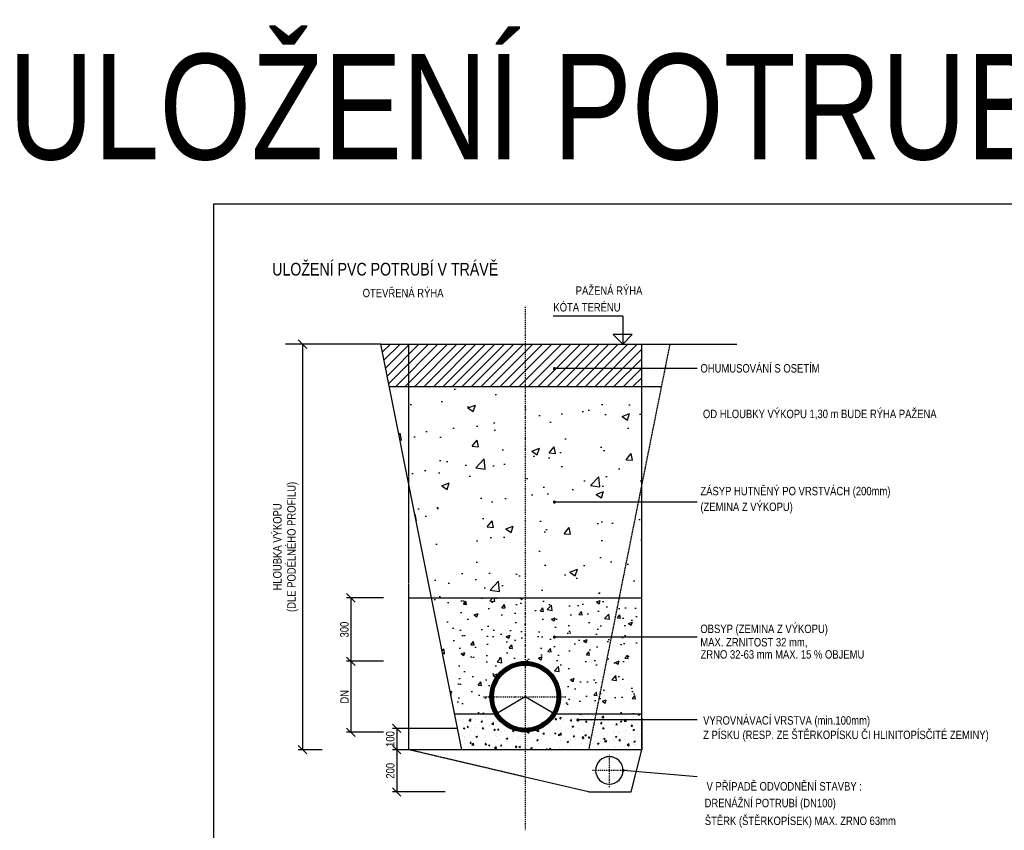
# Model space of a CAD drawing. Header units: millimetres. Extents: x 1 to 417021, y 3 to 99846.
# Tile 40 of 53: x 355942 to 360600, y 77036 to 80873. Entities that reach past the tile are written whole.
import ezdxf

# ---------------------------------------------------------------- set-up
doc = ezdxf.new("R2010")
doc.units = ezdxf.units.MM
for name, pattern in [('atContinuous2', [0]), ('OSA', [10, 5, -2.5, 0, -2.5]), ('ČÁRKOVANÁ2', [9.525, 6.35, -3.175])]:
    doc.linetypes.add(name, pattern=pattern)
doc.layers.get('Defpoints').update_dxf_attribs({"color": 6, "lineweight": 5})
doc.styles.add('arial', font='arial.ttf')
doc.styles.add('TPkoty', font='arial.ttf', dxfattribs={"width": 0.8, "height": 2})
doc.styles.add('TPpoznámky', font='arial.ttf', dxfattribs={"width": 0.8, "height": 2})
doc.dimstyles.new('TPM', dxfattribs={"dimscale": 0, "dimtxt": 2, "dimasz": 2, "dimexe": 1, "dimexo": 1, "dimgap": 0.5, "dimtad": 1, "dimzin": 1, "dimtxsty": 'TPkoty', "dimblk": 'OBLIQUE', "dimcen": 2.5, "dimclrd": 256, "dimclre": 256, "dimclrt": 256, "dimazin": 0, "dimtfac": 1, "dimtmove": 1, "dimatfit": 3, "dimfxl": 5, "dimtfillclr": 256, "dimarcsym": 0})

# ---------------------------------------------------------------- blocks, each defined once
blk = doc.blocks.new('_Oblique')
at = {"color": 0, "linetype": 'ByBlock', "lineweight": -2}
blk.add_line((-0.5, -0.5), (0.5, 0.5), dxfattribs=at)
blk = doc.blocks.new('*D90')
at = {"lineweight": -2, "transparency": 16777216}
for p, q in [((357373, 79337.2), (357259.7, 79337.2)), ((357279.7, 79337.2), (357279.7, 77417.7)), ((357373, 77417.7), (357259.7, 77417.7))]:
    blk.add_line(p, q, dxfattribs=at)
at = {"layer": 'Defpoints', "color": 0, "transparency": 16777216}
for p in [(357393, 79337.2), (357279.7, 77417.7), (357393, 77417.7)]:
    blk.add_point(p, dxfattribs=at)
at = {"lineweight": -2, "transparency": 16777216, "xscale": 40, "yscale": 40, "zscale": 40}
for p, rotation in [((357279.7, 79337.2), 90), ((357279.7, 77417.7), 270)]:
    blk.add_blockref('_Oblique', p, dxfattribs=dict(at, rotation=rotation))
at = {"transparency": 16777216, "insert": (357200.3, 78377.4), "char_height": 40, "attachment_point": 5, "rotation": 90, "style": 'TPkoty'}
blk.add_mtext('HLOUBKA VÝKOPU\\P(DLE PODÉLNÉHO PROFILU)', dxfattribs=at)
blk = doc.blocks.new('*D91')
at = {"lineweight": -2, "transparency": 16777216}
for p, q in [((357662.9, 78136.3), (357488.6, 78136.3)), ((357508.6, 78136.3), (357508.6, 77836.3)), ((357662.9, 77836.3), (357488.6, 77836.3))]:
    blk.add_line(p, q, dxfattribs=at)
at = {"layer": 'Defpoints', "color": 0, "transparency": 16777216}
for p in [(357682.9, 78136.3), (357508.6, 77836.3), (357682.9, 77836.3)]:
    blk.add_point(p, dxfattribs=at)
at = {"lineweight": -2, "transparency": 16777216, "xscale": 40, "yscale": 40, "zscale": 40}
for p, rotation in [((357508.6, 78136.3), 90), ((357508.6, 77836.3), 270)]:
    blk.add_blockref('_Oblique', p, dxfattribs=dict(at, rotation=rotation))
at = {"transparency": 16777216, "insert": (357478.2, 77986.3), "char_height": 40, "attachment_point": 5, "rotation": 90, "style": 'TPkoty'}
blk.add_mtext('300', dxfattribs=at)
blk = doc.blocks.new('*D92')
at = {"lineweight": -2, "transparency": 16777216}
for p, q in [((357662.9, 77836.3), (357488.6, 77836.3)), ((357508.6, 77836.3), (357508.6, 77499.9)), ((357662.9, 77499.9), (357488.6, 77499.9))]:
    blk.add_line(p, q, dxfattribs=at)
at = {"layer": 'Defpoints', "color": 0, "transparency": 16777216}
for p in [(357682.9, 77836.3), (357508.6, 77499.9), (357682.9, 77499.9)]:
    blk.add_point(p, dxfattribs=at)
at = {"lineweight": -2, "transparency": 16777216, "xscale": 40, "yscale": 40, "zscale": 40}
for p, rotation in [((357508.6, 77836.3), 90), ((357508.6, 77499.9), 270)]:
    blk.add_blockref('_Oblique', p, dxfattribs=dict(at, rotation=rotation))
at = {"transparency": 16777216, "insert": (357478.6, 77668.1), "char_height": 40, "attachment_point": 5, "rotation": 90, "style": 'TPkoty'}
blk.add_mtext('DN', dxfattribs=at)
blk = doc.blocks.new('*D93')
at = {"lineweight": -2, "transparency": 16777216}
for p, q in [((357806.3, 77518.5), (357705.7, 77518.5)), ((357725.7, 77518.5), (357725.7, 77417.7)), ((358013.8, 77417.7), (357705.7, 77417.7))]:
    blk.add_line(p, q, dxfattribs=at)
at = {"layer": 'Defpoints', "color": 0, "transparency": 16777216}
for p in [(357826.3, 77518.5), (357725.7, 77417.7), (358033.8, 77417.7)]:
    blk.add_point(p, dxfattribs=at)
at = {"lineweight": -2, "transparency": 16777216, "xscale": 40, "yscale": 40, "zscale": 40}
for p, rotation in [((357725.7, 77518.5), 90), ((357725.7, 77417.7), 270)]:
    blk.add_blockref('_Oblique', p, dxfattribs=dict(at, rotation=rotation))
at = {"transparency": 16777216, "insert": (357695.3, 77468.1), "char_height": 40, "attachment_point": 5, "rotation": 90, "style": 'TPkoty'}
blk.add_mtext('100', dxfattribs=at)
blk = doc.blocks.new('*D94')
at = {"lineweight": -2, "transparency": 16777216}
for p, q in [((357725.7, 77417.7), (357725.7, 77217.7)), ((357955.3, 77217.7), (357705.7, 77217.7))]:
    blk.add_line(p, q, dxfattribs=at)
at = {"layer": 'Defpoints', "color": 0, "transparency": 16777216}
for p in [(357725.7, 77417.7), (357725.7, 77217.7), (357975.3, 77217.7)]:
    blk.add_point(p, dxfattribs=at)
at = {"lineweight": -2, "transparency": 16777216, "xscale": 40, "yscale": 40, "zscale": 40}
for p, rotation in [((357725.7, 77417.7), 90), ((357725.7, 77217.7), 270)]:
    blk.add_blockref('_Oblique', p, dxfattribs=dict(at, rotation=rotation))
at = {"transparency": 16777216, "insert": (357695.3, 77317.7), "char_height": 40, "attachment_point": 5, "rotation": 90, "style": 'TPkoty'}
blk.add_mtext('200', dxfattribs=at)

msp = doc.modelspace()

# ---------------------------------------------------------------- hatches: boundary and pattern name
h = msp.add_hatch()
h.set_pattern_fill('ANSI31', color=256, scale=10)
h.set_pattern_definition([(45, (354708.392, 75765.465), (-22.45064, 22.45064), [])])
h.paths.add_polyline_path([(358884.609, 79337.168), (358333.762, 79337.168), (358333.762, 79137.168), (358884.609, 79137.168)])
h.paths.add_polyline_path([(358333.762, 79337.168), (357782.914, 79337.168), (357782.914, 79137.168), (358333.762, 79137.168)])
h.paths.add_polyline_path([(357782.914, 79337.168), (357649.863, 79337.168), (357689.863, 79137.168), (357782.914, 79137.168)])
h = msp.add_hatch()
h.set_pattern_fill('AR-CONC', color=256, scale=2)
h.set_pattern_definition([(50, (354708.4, 75765.47), (364.37, -31.878), [38.1, -419.1]), (355, (354708.4, 75765.47), (-70.487, 382.114), [30.48, -335.28]), (100.4514, (354738.76, 75762.8), (293.882, 350.236), [32.38, -356.18]), (46.184, (354708.4, 75867.07), (542.158, -84.085), [57.15, -628.65]), (96.636, (354753.57, 75860.06), (474.81, 494.85), [48.57, -534.27]), (351.184, (354708.4, 75867.07), (474.81, 494.85), [45.72, -502.92]), (21, (354759.2, 75841.67), (303.229, -204.53), [38.1, -419.1]), (326, (354759.2, 75841.67), (123.604, 368.376), [30.48, -335.28]), (71.4514, (354784.46, 75824.62), (426.833, 163.846), [32.38, -356.18]), (37.5, (354708.39, 75765.47), (6.1772, 169.11), [0, -331.216, 0, -340.36, 0, -336.55]), (7.5, (354708.4, 75765.47), (133.6393, 200.361), [0, -194.056, 0, -323.596, 0, -128.27]), (327.5, (354595.11, 75765.47), (271.1812, -11.4575), [0, -127, 0, -396.24, 0, -525.78]), (317.5, (354544.3, 75765.47), (296.258, 50.853), [0, -165.1, 0, -263.144, 0, -373.38])])
edge = h.paths.add_edge_path()
edge.add_line((358654.582, 79137.168), (358333.762, 79137.168))
edge.add_line((358333.762, 79137.168), (358333.762, 78136.32))
edge.add_line((358333.762, 78136.32), (358884.609, 78136.32))
edge.add_line((358884.609, 78136.32), (358884.609, 78589.71))
edge.add_line((358884.609, 78589.71), (358475.648, 78589.71))
edge.add_arc((358471.897, 78589.71), 3.75, -179.999999, 0.000001, ccw=False)
edge.add_arc((358471.897, 78589.71), 3.75, 0.000001, 180.000001, ccw=False)
edge.add_line((358475.648, 78589.71), (358884.609, 78589.71))
edge.add_line((358884.609, 78589.71), (358884.609, 78671.914))
edge.add_line((358884.609, 78671.914), (358654.582, 79137.168))
h.paths.add_polyline_path([(358884.609, 79137.168), (358654.582, 79137.168), (358884.609, 78671.914)])
h.paths.add_polyline_path([(358333.762, 79137.168), (357782.914, 79137.168), (357782.914, 78671.914), (357890.033, 78136.32), (358333.762, 78136.32)])
h.paths.add_polyline_path([(357782.914, 79137.168), (357689.863, 79137.168), (357782.914, 78671.914)])
h = msp.add_hatch()
h.set_pattern_fill('AR-CONC', color=256)
h.set_pattern_definition([(50, (354708.39, 75765.47), (182.1847, -15.939), [19.05, -209.55]), (355, (354708.4, 75765.47), (-35.2434, 191.057), [15.24, -167.6406]), (100.4514, (354723.57, 75764.14), (146.941, 175.118), [16.19, -178.09]), (46.184, (354708.4, 75816.27), (271.079, -42.042), [28.575, -314.325]), (96.6356, (354730.98, 75812.76), (237.404, 247.426), [24.285, -267.136]), (351.184, (354708.4, 75816.27), (237.404, 247.426), [22.86, -251.46]), (21, (354733.79, 75803.57), (151.6144, -102.265), [19.05, -209.55]), (326, (354733.8, 75803.57), (61.802, 184.188), [15.24, -167.64]), (71.4514, (354746.43, 75795.04), (213.4164, 81.923), [16.19, -178.09]), (37.5, (354708.39, 75765.465), (3.0886, 84.555), [0, -165.608, 0, -170.18, 0, -168.275]), (7.5, (354708.39, 75765.465), (66.8197, 100.1806), [0, -97.028, 0, -161.798, 0, -64.135]), (327.5, (354651.75, 75765.465), (135.5906, -5.7287), [0, -63.5, 0, -198.12, 0, -262.89]), (317.5, (354626.35, 75765.47), (148.1292, 25.4265), [0, -82.55, 0, -131.572, 0, -186.69])])
h.paths.add_polyline_path([(358333.762, 78136.32), (357890.033, 78136.32), (358000.033, 77586.32), (358188.452, 77586.32, -0.12942177), (358166.811, 77668.523, -0.41421343), (358333.762, 77835.474)])
h.paths.add_polyline_path([(358777.491, 78136.32), (358333.762, 78136.32), (358333.762, 77835.474, -0.41421369), (358500.712, 77668.523, -0.12942175), (358479.072, 77586.32), (358667.491, 77586.32), (358703.253, 77765.134), (358568.021, 77765.134, -1), (358560.52, 77765.134, -1), (358568.021, 77765.134), (358703.253, 77765.134), (358740.372, 77950.727), (358475.648, 77950.727, -1), (358468.147, 77950.727, -1), (358475.648, 77950.727), (358740.372, 77950.727)])
h.paths.add_polyline_path([(358884.609, 77950.727), (358740.372, 77950.727), (358703.253, 77765.134), (358884.609, 77765.134)])
h.paths.add_polyline_path([(358884.609, 78136.32), (358777.491, 78136.32), (358740.372, 77950.727), (358884.609, 77950.727)])
h.paths.add_polyline_path([(358884.609, 77765.134), (358703.253, 77765.134), (358667.491, 77586.32), (358884.609, 77586.32)])

# ---------------------------------------------------------------- linework, layer by layer
at = {"linetype": 'Continuous'}
for p, q in [((358794.669, 79469.839), (358465.81, 79469.839)), ((358794.669, 79469.839), (358794.669, 79379.839)), ((358839.669, 79382.168), (358749.669, 79382.168)), ((358749.669, 79382.168), (358794.669, 79337.168)), ((358794.669, 79382.168), (358794.669, 79337.168)), ((358839.669, 79382.168), (358794.669, 79337.168))]:
    msp.add_line(p, q, dxfattribs=at)
msp.add_lwpolyline([(356858.244, 74060.42), (365258.244, 74060.42), (365258.244, 80000.42), (356858.244, 80000.42)], close=True)
at = {"linetype": 'OSA'}
for points in [[(358333.762, 79513.381), (358333.762, 77036.267)], [(358136.304, 77668.523), (358526.135, 77668.523)], [(358732.067, 77240.557), (358732.067, 77393.1)], [(358815.965, 77319.371), (358732.067, 77319.371), (358649.864, 77319.371)]]:
    msp.add_lwpolyline(points, dxfattribs=at)
at = {"linetype": 'atContinuous2'}
for points in [[(357649.863, 79337.168), (357199.015, 79337.168)], [(358033.762, 77417.676), (357649.863, 79337.168)], [(358884.609, 77417.676), (358884.609, 79337.168), (359334.609, 79337.168)], [(359147.321, 79221.297), (358471.897, 79221.297)], [(359147.321, 78589.71), (358471.897, 78589.71)], [(358867.66, 78590.558), (358867.66, 78590.558)], [(357782.914, 78136.32), (358884.609, 78136.32)], [(358122.745, 78136.32), (358122.745, 78136.32)], [(359147.321, 77950.727), (358471.897, 77950.727)], [(358473.592, 77586.32), (358333.762, 77668.523), (358193.931, 77586.32)], [(358193.931, 77586.32), (357999.863, 77586.32)], [(358024.44, 77585.473), (358024.44, 77585.473)], [(358042.236, 77562.591), (358042.236, 77562.591)], [(358068.507, 77554.964), (358076.134, 77563.439)], [(358076.982, 77553.269), (358076.134, 77563.439)], [(358085.457, 77566.829), (358085.457, 77566.829)], [(358093.931, 77570.218), (358093.931, 77570.218)], [(358099.863, 77559.201), (358099.863, 77559.201)], [(358124.44, 77562.591), (358124.44, 77562.591)], [(358143.931, 77576.998), (358143.931, 77576.998)], [(358145.626, 77576.998), (358145.626, 77576.998)], [(358162.575, 77567.676), (358162.575, 77567.676)], [(358184.609, 77584.625), (358184.609, 77584.625)], [(358884.609, 77567.676), (358884.609, 77417.676), (358333.762, 77417.676)], [(358884.609, 77586.32), (358473.592, 77586.32)], [(358475.287, 77560.896), (358480.372, 77566.829)], [(358475.287, 77560.896), (358481.219, 77560.896)], [(358476.982, 77573.608), (358476.982, 77573.608)], [(358481.219, 77560.896), (358480.372, 77566.829)], [(358489.694, 77576.998), (358489.694, 77576.998)], [(358496.474, 77567.676), (358503.253, 77571.066)], [(358496.474, 77567.676), (358501.558, 77564.286)], [(358501.558, 77564.286), (358503.253, 77570.218)], [(358501.558, 77559.201), (358501.558, 77559.201)], [(358504.948, 77571.066), (358504.948, 77571.066)], [(358514.27, 77577.845), (358514.27, 77577.845)], [(358547.321, 77554.964), (358552.406, 77560.896)], [(358553.253, 77554.117), (358552.406, 77560.896)], [(358553.253, 77565.981), (358553.253, 77565.981)], [(358558.338, 77568.523), (358558.338, 77568.523)], [(358572.745, 77565.134), (358572.745, 77565.134)], [(359147.321, 77558.354), (358582.914, 77558.354)], [(358590.541, 77586.32), (358598.169, 77584.625)], [(358598.169, 77584.625), (358598.169, 77586.32)], [(358604.948, 77573.608), (358604.948, 77573.608)], [(358611.728, 77566.829), (358611.728, 77566.829)], [(358630.372, 77575.303), (358630.372, 77575.303)], [(358640.541, 77560.049), (358647.321, 77562.591)], [(358640.541, 77560.049), (358644.779, 77556.659)], [(358645.626, 77556.659), (358647.321, 77562.591)], [(358655.796, 77579.54), (358655.796, 77579.54)], [(358665.118, 77564.286), (358665.118, 77564.286)], [(358677.83, 77563.439), (358677.83, 77563.439)], [(358688.847, 77585.473), (358688.847, 77585.473)], [(358695.626, 77570.218), (358703.253, 77577.845)], [(358695.626, 77570.218), (358704.948, 77568.523)], [(358702.406, 77566.829), (358702.406, 77566.829)], [(358704.948, 77568.523), (358704.101, 77577.845)], [(358718.508, 77562.591), (358718.508, 77562.591)], [(358740.542, 77571.913), (358740.542, 77571.913)], [(358757.491, 77560.896), (358757.491, 77560.896)], [(358772.745, 77560.049), (358772.745, 77560.049)], [(358785.457, 77560.049), (358785.457, 77560.049)], [(358802.406, 77553.269), (358810.881, 77561.744)], [(358804.101, 77580.388), (358804.101, 77580.388)], [(358808.338, 77567.676), (358808.338, 77567.676)], [(358811.728, 77551.574), (358810.881, 77560.896)], [(358828.677, 77583.778), (358828.677, 77583.778)], [(358843.931, 77570.218), (358843.931, 77570.218)], [(358860.033, 77575.303), (358860.033, 77575.303)], [(358868.508, 77584.625), (358873.592, 77586.32)], [(358868.508, 77584.625), (358872.745, 77581.235)], [(358873.592, 77580.388), (358875.287, 77586.32)], [(358026.134, 77526.998), (358026.134, 77526.998)], [(358026.982, 77556.659), (358026.982, 77556.659)], [(358036.304, 77551.574), (358036.304, 77551.574)], [(358040.541, 77529.54), (358040.541, 77529.54)], [(358040.541, 77519.371), (358047.321, 77521.913)], [(358040.541, 77519.371), (358045.626, 77515.981)], [(358045.626, 77515.981), (358047.321, 77521.913)], [(358058.338, 77538.015), (358058.338, 77538.015)], [(358058.338, 77523.608), (358063.423, 77529.54)], [(358058.338, 77523.608), (358064.27, 77522.761)], [(358064.27, 77522.761), (358063.423, 77529.54)], [(358068.507, 77554.964), (358076.982, 77554.117)], [(358072.745, 77520.218), (358072.745, 77520.218)], [(358079.524, 77524.456), (358079.524, 77524.456)], [(358093.084, 77537.168), (358093.084, 77537.168)], [(358098.168, 77523.608), (358098.168, 77523.608)], [(358111.728, 77535.473), (358111.728, 77535.473)], [(358124.44, 77551.574), (358131.219, 77554.117)], [(358124.44, 77551.574), (358129.524, 77548.184)], [(358129.524, 77548.184), (358132.067, 77554.117)], [(358130.372, 77517.676), (358135.457, 77522.761)], [(358130.372, 77517.676), (358136.304, 77516.829)], [(358132.914, 77522.761), (358132.914, 77522.761)], [(358136.304, 77516.829), (358135.457, 77522.761)], [(358136.304, 77528.693), (358136.304, 77528.693)], [(358139.694, 77516.829), (358139.694, 77516.829)], [(358143.931, 77543.947), (358143.931, 77543.947)], [(358165.118, 77533.778), (358165.118, 77533.778)], [(358175.287, 77538.862), (358182.914, 77546.49)], [(358175.287, 77538.862), (358183.762, 77537.168)], [(358183.762, 77537.168), (358182.914, 77546.49)], [(358184.609, 77511.744), (358191.389, 77514.286)], [(358184.609, 77511.744), (358189.694, 77508.354)], [(358186.304, 77520.218), (358186.304, 77520.218)], [(358189.694, 77507.506), (358191.389, 77514.286)], [(358193.931, 77516.829), (358193.931, 77516.829)], [(358194.779, 77549.879), (358194.779, 77549.879)], [(358198.168, 77526.998), (358198.168, 77526.998)], [(358199.016, 77536.32), (358199.016, 77536.32)], [(358202.406, 77510.896), (358206.643, 77516.829)], [(358208.338, 77510.049), (358206.643, 77516.829)], [(358218.507, 77531.235), (358218.507, 77531.235)], [(358224.44, 77539.71), (358224.44, 77539.71)], [(358239.694, 77517.676), (358239.694, 77517.676)], [(358245.626, 77524.456), (358245.626, 77524.456)], [(358388.846, 77505.812), (358395.626, 77512.591)], [(358397.321, 77504.117), (358396.474, 77512.591)], [(358398.169, 77511.744), (358398.169, 77511.744)], [(358432.067, 77521.913), (358432.067, 77521.913)], [(358449.863, 77519.371), (358449.863, 77519.371)], [(358450.711, 77533.778), (358450.711, 77533.778)], [(358455.796, 77544.795), (358455.796, 77544.795)], [(358485.457, 77520.218), (358485.457, 77520.218)], [(358487.999, 77538.862), (358487.999, 77538.862)], [(358499.863, 77525.303), (358499.863, 77525.303)], [(358514.27, 77554.964), (358514.27, 77554.964)], [(358538.847, 77517.676), (358538.847, 77517.676)], [(358547.321, 77554.964), (358553.253, 77554.117)], [(358551.558, 77547.337), (358551.558, 77547.337)], [(358552.406, 77532.93), (358552.406, 77532.93)], [(358552.406, 77520.218), (358552.406, 77520.218)], [(358555.796, 77527.845), (358563.423, 77530.388)], [(358555.796, 77527.845), (358560.88, 77524.456)], [(358560.88, 77524.456), (358563.423, 77530.388)], [(358576.982, 77550.727), (358576.982, 77550.727)], [(358587.999, 77515.981), (358587.999, 77515.981)], [(358592.236, 77515.134), (358592.236, 77515.134)], [(358603.253, 77539.71), (358603.253, 77539.71)], [(358610.88, 77530.388), (358610.88, 77530.388)], [(358614.27, 77554.964), (358614.27, 77554.964)], [(358619.355, 77549.032), (358623.592, 77554.117)], [(358619.355, 77549.032), (358625.287, 77548.184)], [(358625.287, 77548.184), (358623.592, 77554.117)], [(358645.626, 77513.439), (358645.626, 77513.439)], [(358651.558, 77524.456), (358651.558, 77524.456)], [(358653.253, 77513.439), (358653.253, 77513.439)], [(358654.101, 77546.49), (358654.101, 77546.49)], [(358669.355, 77539.71), (358669.355, 77539.71)], [(358676.135, 77527.845), (358676.135, 77527.845)], [(358690.541, 77542.252), (358695.626, 77548.184)], [(358690.541, 77542.252), (358696.474, 77542.252)], [(358696.474, 77541.405), (358695.626, 77548.184)], [(358699.864, 77519.371), (358706.643, 77522.761)], [(358699.864, 77519.371), (358704.948, 77515.981)], [(358704.948, 77515.981), (358706.643, 77521.913)], [(358704.948, 77521.066), (358704.948, 77521.066)], [(358705.796, 77554.117), (358705.796, 77554.117)], [(358714.27, 77532.083), (358714.27, 77532.083)], [(358726.982, 77549.879), (358726.982, 77549.879)], [(358756.643, 77527.845), (358756.643, 77527.845)], [(358762.575, 77536.32), (358767.66, 77542.252)], [(358762.575, 77536.32), (358768.508, 77535.473)], [(358768.508, 77535.473), (358767.66, 77541.405)], [(358777.83, 77540.557), (358777.83, 77540.557)], [(358783.762, 77551.574), (358791.389, 77554.964)], [(358783.762, 77551.574), (358788.847, 77548.184)], [(358788.847, 77548.184), (358791.389, 77554.117)], [(358802.406, 77553.269), (358811.728, 77551.574)], [(358802.406, 77543.947), (358802.406, 77543.947)], [(358806.643, 77533.778), (358806.643, 77533.778)], [(358826.135, 77557.507), (358826.135, 77557.507)], [(358834.609, 77529.54), (358838.847, 77535.473)], [(358834.609, 77529.54), (358840.542, 77529.54)], [(358840.542, 77529.54), (358838.847, 77535.473)], [(358840.542, 77549.032), (358840.542, 77549.032)], [(358843.931, 77511.744), (358850.711, 77514.286)], [(358843.931, 77511.744), (358849.016, 77508.354)], [(358849.016, 77508.354), (358850.711, 77514.286)], [(358859.186, 77541.405), (358859.186, 77541.405)], [(358876.982, 77517.676), (358876.982, 77517.676)], [(358879.525, 77555.812), (358879.525, 77555.812)], [(358022.745, 77496.49), (358022.745, 77496.49)], [(358037.999, 77487.167), (358037.999, 77487.167)], [(358039.694, 77495.642), (358039.694, 77495.642)], [(358046.473, 77480.388), (358046.473, 77480.388)], [(358047.321, 77475.303), (358047.321, 77475.303)], [(358071.897, 77483.778), (358071.897, 77483.778)], [(358081.219, 77506.659), (358081.219, 77506.659)], [(358090.541, 77470.218), (358090.541, 77470.218)], [(358091.389, 77503.269), (358091.389, 77503.269)], [(358091.389, 77484.625), (358091.389, 77484.625)], [(358099.863, 77479.54), (358107.49, 77482.083)], [(358099.863, 77479.54), (358104.948, 77476.151)], [(358104.948, 77475.303), (358107.49, 77481.235)], [(358105.796, 77484.625), (358105.796, 77484.625)], [(358110.033, 77488.862), (358110.033, 77488.862)], [(358142.236, 77476.998), (358142.236, 77476.998)], [(358143.084, 77510.896), (358143.084, 77510.896)], [(358145.626, 77482.93), (358145.626, 77482.93)], [(358163.423, 77494.795), (358163.423, 77494.795)], [(358172.745, 77497.337), (358172.745, 77497.337)], [(358192.236, 77483.778), (358192.236, 77483.778)], [(358198.168, 77500.727), (358198.168, 77500.727)], [(358199.016, 77480.388), (358199.016, 77480.388)], [(358202.406, 77510.896), (358208.338, 77510.896)], [(358210.033, 77465.981), (358210.033, 77465.981)], [(358221.897, 77504.964), (358221.897, 77504.964)], [(358236.304, 77505.812), (358236.304, 77505.812)], [(358243.931, 77471.066), (358250.711, 77473.608)], [(358243.931, 77471.066), (358249.016, 77467.676)], [(358244.779, 77491.405), (358244.779, 77491.405)], [(358249.016, 77467.676), (358251.558, 77473.608)], [(358252.406, 77477.845), (358252.406, 77477.845)], [(358260.033, 77470.218), (358260.033, 77470.218)], [(358272.745, 77474.456), (358272.745, 77474.456)], [(358273.592, 77504.964), (358278.677, 77510.049)], [(358273.592, 77504.964), (358279.524, 77504.117)], [(358280.372, 77504.117), (358278.677, 77510.049)], [(358294.779, 77465.134), (358294.779, 77465.134)], [(358295.626, 77498.184), (358295.626, 77498.184)], [(358298.168, 77477.845), (358298.168, 77477.845)], [(358305.796, 77476.151), (358305.796, 77476.151)], [(358318.507, 77480.388), (358318.507, 77480.388)], [(358332.067, 77500.727), (358332.914, 77499.879)], [(358332.914, 77499.879), (358333.762, 77500.727)], [(358335.457, 77482.93), (358335.457, 77482.93)], [(358344.779, 77471.066), (358344.779, 77471.066)], [(358345.626, 77498.184), (358348.168, 77501.574)], [(358345.626, 77498.184), (358351.558, 77498.184)], [(358351.558, 77498.184), (358350.711, 77501.574)], [(358359.185, 77473.608), (358359.185, 77473.608)], [(358376.982, 77489.71), (358376.982, 77489.71)], [(358387.999, 77463.439), (358394.779, 77465.981)], [(358388.846, 77505.812), (358397.321, 77504.117)], [(358393.084, 77459.201), (358394.779, 77465.981)], [(358397.321, 77478.693), (358397.321, 77478.693)], [(358399.016, 77490.557), (358399.016, 77490.557)], [(358399.863, 77510.896), (358399.863, 77510.896)], [(358412.575, 77471.066), (358412.575, 77471.066)], [(358417.66, 77492.252), (358421.897, 77498.184)], [(358417.66, 77492.252), (358423.592, 77491.405)], [(358423.592, 77491.405), (358422.745, 77498.184)], [(358424.44, 77493.947), (358424.44, 77493.947)], [(358435.457, 77499.879), (358435.457, 77499.879)], [(358448.169, 77485.473), (358448.169, 77485.473)], [(358453.253, 77509.201), (358453.253, 77509.201)], [(358461.728, 77499.032), (358461.728, 77499.032)], [(358465.965, 77469.371), (358465.965, 77469.371)], [(358471.897, 77495.642), (358478.677, 77498.184)], [(358471.897, 77495.642), (358476.982, 77492.252)], [(358476.982, 77492.252), (358478.677, 77498.184)], [(358489.694, 77486.32), (358493.931, 77491.405)], [(358489.694, 77486.32), (358495.626, 77485.473)], [(358493.931, 77510.049), (358493.931, 77510.049)], [(358495.626, 77485.473), (358493.931, 77491.405)], [(358495.626, 77488.862), (358503.253, 77497.337)], [(358495.626, 77488.862), (358504.101, 77487.167)], [(358499.016, 77492.252), (358499.016, 77492.252)], [(358499.016, 77467.676), (358499.016, 77467.676)], [(358504.101, 77487.167), (358503.253, 77496.49)], [(358506.643, 77506.659), (358506.643, 77506.659)], [(358519.355, 77466.829), (358519.355, 77466.829)], [(358523.592, 77471.066), (358523.592, 77471.066)], [(358525.287, 77507.506), (358525.287, 77507.506)], [(358549.863, 77510.896), (358549.863, 77510.896)], [(358549.863, 77466.829), (358549.863, 77466.829)], [(358550.711, 77499.879), (358550.711, 77499.879)], [(358560.033, 77504.117), (358560.033, 77504.117)], [(358560.88, 77479.54), (358565.965, 77485.473)], [(358560.88, 77479.54), (358566.813, 77479.54)], [(358561.728, 77476.151), (358561.728, 77476.151)], [(358566.813, 77478.693), (358565.965, 77485.473)], [(358601.558, 77473.608), (358601.558, 77473.608)], [(358602.406, 77506.659), (358602.406, 77506.659)], [(358602.406, 77472.761), (358610.033, 77480.388)], [(358602.406, 77472.761), (358610.88, 77471.066)], [(358606.643, 77470.218), (358606.643, 77470.218)], [(358610.88, 77471.066), (358610.033, 77480.388)], [(358613.423, 77502.422), (358613.423, 77502.422)], [(358615.965, 77487.167), (358622.745, 77489.71)], [(358615.965, 77487.167), (358621.05, 77483.778)], [(358621.05, 77483.778), (358622.745, 77489.71)], [(358625.287, 77484.625), (358625.287, 77484.625)], [(358632.914, 77473.608), (358637.999, 77479.54)], [(358632.914, 77473.608), (358638.847, 77472.761)], [(358638.847, 77472.761), (358637.999, 77478.693)], [(358649.864, 77488.015), (358649.864, 77488.015)], [(358651.558, 77479.54), (358651.558, 77479.54)], [(358665.118, 77480.388), (358665.118, 77480.388)], [(358666.813, 77499.879), (358666.813, 77499.879)], [(358687.999, 77493.1), (358687.999, 77493.1)], [(358699.016, 77510.896), (358699.016, 77510.896)], [(358704.101, 77487.167), (358704.101, 77487.167)], [(358704.948, 77466.829), (358709.186, 77472.761)], [(358704.948, 77466.829), (358710.88, 77466.829)], [(358710.88, 77466.829), (358709.186, 77472.761)], [(358720.203, 77497.337), (358720.203, 77497.337)], [(358723.592, 77490.557), (358723.592, 77490.557)], [(358747.321, 77468.523), (358747.321, 77468.523)], [(358749.864, 77465.134), (358749.864, 77465.134)], [(358751.558, 77501.574), (358751.558, 77501.574)], [(358753.253, 77508.354), (358753.253, 77508.354)], [(358754.948, 77494.795), (358754.948, 77494.795)], [(358760.033, 77479.54), (358766.813, 77482.083)], [(358760.033, 77479.54), (358764.27, 77476.151)], [(358765.118, 77476.151), (358766.813, 77482.083)], [(358773.592, 77495.642), (358773.592, 77495.642)], [(358776.135, 77504.964), (358776.135, 77504.964)], [(358776.135, 77460.896), (358779.525, 77464.286), (358781.219, 77466.829)], [(358781.219, 77500.727), (358781.219, 77500.727)], [(358782.914, 77460.049), (358782.067, 77464.286), (358781.219, 77466.829)], [(358787.999, 77470.218), (358787.999, 77470.218)], [(358804.101, 77467.676), (358804.101, 77467.676)], [(358805.796, 77500.727), (358805.796, 77500.727)], [(358805.796, 77478.693), (358805.796, 77478.693)], [(358806.643, 77506.659), (358806.643, 77506.659)], [(358814.27, 77509.201), (358814.27, 77509.201)], [(358826.982, 77493.1), (358826.982, 77493.1)], [(358839.694, 77510.049), (358839.694, 77510.049)], [(358850.711, 77478.693), (358850.711, 77478.693)], [(358856.643, 77475.303), (358856.643, 77475.303)], [(358857.491, 77508.354), (358857.491, 77508.354)], [(358860.033, 77504.117), (358860.033, 77504.117)], [(358864.27, 77488.862), (358864.27, 77488.862)], [(358876.135, 77482.083), (358876.135, 77482.083)], [(358881.22, 77490.557), (358881.22, 77490.557)], [(358037.151, 77429.54), (358037.151, 77429.54)], [(358038.846, 77462.591), (358038.846, 77462.591)], [(358039.694, 77422.761), (358039.694, 77422.761)], [(358045.626, 77444.795), (358045.626, 77444.795)], [(358071.897, 77433.778), (358071.897, 77433.778)], [(358072.745, 77448.184), (358076.982, 77454.117)], [(358072.745, 77448.184), (358078.677, 77448.184)], [(358078.677, 77447.337), (358076.982, 77454.117)], [(358081.219, 77441.405), (358089.694, 77449.032)], [(358081.219, 77441.405), (358090.541, 77439.71)], [(358083.762, 77449.032), (358083.762, 77449.032)], [(358085.457, 77439.71), (358085.457, 77439.71)], [(358088.846, 77437.167), (358088.846, 77437.167)], [(358090.541, 77439.71), (358089.694, 77449.032)], [(358093.084, 77420.218), (358093.084, 77420.218)], [(358120.202, 77418.523), (358120.202, 77418.523)], [(358126.135, 77431.235), (358126.135, 77431.235)], [(358140.541, 77443.947), (358140.541, 77443.947)], [(358143.931, 77449.879), (358143.931, 77449.879)], [(358143.931, 77442.252), (358149.016, 77448.184)], [(358143.931, 77442.252), (358149.863, 77441.405)], [(358145.626, 77421.913), (358145.626, 77421.913)], [(358146.474, 77457.506), (358146.474, 77457.506)], [(358146.474, 77418.523), (358146.474, 77418.523)], [(358149.863, 77441.405), (358149.016, 77447.337)], [(358160.033, 77438.862), (358166.812, 77441.405)], [(358160.033, 77438.862), (358165.118, 77435.473)], [(358165.118, 77435.473), (358166.812, 77441.405)], [(358171.897, 77460.896), (358171.897, 77460.896)], [(358179.524, 77429.54), (358179.524, 77429.54)], [(358182.914, 77426.151), (358182.914, 77426.151)], [(358187.999, 77424.456), (358196.474, 77432.93)], [(358187.999, 77424.456), (358197.321, 77422.761)], [(358191.389, 77450.727), (358191.389, 77450.727)], [(358197.321, 77422.761), (358196.474, 77432.083)], [(358202.406, 77460.049), (358202.406, 77460.049)], [(358215.965, 77435.473), (358221.05, 77441.405)], [(358215.965, 77435.473), (358221.897, 77435.473)], [(358221.897, 77435.473), (358221.05, 77441.405)], [(358232.914, 77426.998), (358232.914, 77426.998)], [(358242.236, 77424.456), (358242.236, 77424.456)], [(358243.084, 77457.506), (358243.084, 77457.506)], [(358246.474, 77434.625), (358246.474, 77434.625)], [(358271.897, 77438.015), (358271.897, 77438.015)], [(358286.304, 77424.456), (358286.304, 77424.456)], [(358287.999, 77429.54), (358292.236, 77435.473)], [(358287.999, 77429.54), (358293.931, 77428.693)], [(358293.931, 77428.693), (358293.084, 77435.473)], [(358293.084, 77431.235), (358293.084, 77431.235)], [(358304.101, 77431.235), (358310.88, 77433.778)], [(358304.101, 77431.235), (358309.185, 77427.845)], [(358309.185, 77443.1), (358309.185, 77443.1)], [(358309.185, 77426.998), (358310.88, 77432.93)], [(358314.27, 77420.218), (358314.27, 77420.218)], [(358339.694, 77422.761), (358339.694, 77422.761)], [(358343.931, 77438.015), (358343.931, 77438.015)], [(358359.185, 77423.608), (358364.27, 77428.693)], [(358359.185, 77423.608), (358365.965, 77422.761)], [(358365.965, 77422.761), (358364.27, 77428.693)], [(358372.745, 77451.574), (358372.745, 77451.574)], [(358372.745, 77430.388), (358372.745, 77430.388)], [(358387.999, 77463.439), (358393.084, 77460.049)], [(358393.084, 77420.218), (358393.084, 77420.218)], [(358395.626, 77445.642), (358395.626, 77445.642)], [(358397.321, 77454.964), (358397.321, 77454.964)], [(358409.185, 77420.218), (358409.185, 77420.218)], [(358431.219, 77440.557), (358431.219, 77440.557)], [(358432.067, 77417.676), (358436.304, 77422.761)], [(358435.457, 77460.049), (358435.457, 77460.049)], [(358437.152, 77417.676), (358436.304, 77422.761)], [(358445.626, 77419.371), (358445.626, 77419.371)], [(358447.321, 77452.422), (358447.321, 77452.422)], [(358447.321, 77422.761), (358454.948, 77425.303)], [(358447.321, 77422.761), (358452.406, 77419.371)], [(358452.406, 77419.371), (358454.948, 77425.303)], [(358454.948, 77418.523), (358454.948, 77418.523)], [(358472.745, 77428.693), (358472.745, 77428.693)], [(358489.694, 77450.727), (358489.694, 77450.727)], [(358496.474, 77425.303), (358496.474, 77425.303)], [(358497.321, 77432.083), (358497.321, 77432.083)], [(358498.169, 77459.201), (358498.169, 77459.201)], [(358513.423, 77428.693), (358513.423, 77428.693)], [(358532.067, 77454.964), (358538.847, 77457.506)], [(358532.067, 77454.964), (358536.304, 77451.574)], [(358535.457, 77437.167), (358535.457, 77437.167)], [(358537.152, 77451.574), (358538.847, 77457.506)], [(358548.169, 77460.049), (358548.169, 77460.049)], [(358548.169, 77432.93), (358548.169, 77432.93)], [(358571.897, 77438.015), (358571.897, 77438.015)], [(358572.745, 77464.286), (358572.745, 77464.286)], [(358599.016, 77445.642), (358599.016, 77445.642)], [(358599.863, 77440.557), (358599.863, 77440.557)], [(358623.592, 77448.184), (358623.592, 77448.184)], [(358626.135, 77462.591), (358626.135, 77462.591)], [(358630.372, 77448.184), (358630.372, 77448.184)], [(358650.711, 77446.49), (358650.711, 77446.49)], [(358661.728, 77453.269), (358661.728, 77453.269)], [(358675.287, 77447.337), (358682.914, 77449.879)], [(358675.287, 77447.337), (358680.372, 77443.947)], [(358679.525, 77460.049), (358679.525, 77460.049)], [(358680.372, 77443.1), (358682.914, 77449.879)], [(358688.847, 77458.354), (358688.847, 77458.354)], [(358698.169, 77422.761), (358698.169, 77422.761)], [(358701.558, 77421.066), (358701.558, 77421.066)], [(358702.406, 77454.117), (358702.406, 77454.117)], [(358709.186, 77455.812), (358716.813, 77464.286)], [(358709.186, 77455.812), (358717.66, 77454.117)], [(358718.508, 77454.117), (358716.813, 77463.439)], [(358723.592, 77425.303), (358723.592, 77425.303)], [(358724.44, 77461.744), (358724.44, 77461.744)], [(358726.982, 77423.608), (358726.982, 77423.608)], [(358732.914, 77457.506), (358732.914, 77457.506)], [(358752.406, 77427.845), (358752.406, 77427.845)], [(358754.101, 77460.896), (358754.101, 77460.896)], [(358761.728, 77430.388), (358761.728, 77430.388)], [(358776.135, 77460.896), (358782.067, 77460.049)], [(358785.457, 77433.778), (358785.457, 77433.778)], [(358786.304, 77455.812), (358786.304, 77455.812)], [(358803.253, 77433.778), (358803.253, 77433.778)], [(358815.965, 77438.862), (358823.592, 77447.337)], [(358815.965, 77438.862), (358824.44, 77438.015)], [(358819.355, 77438.862), (358826.135, 77441.405)], [(358819.355, 77438.862), (358824.44, 77435.473)], [(358825.287, 77438.015), (358823.592, 77447.337)], [(358824.44, 77435.473), (358826.135, 77441.405)], [(358824.44, 77438.862), (358824.44, 77438.862)], [(358839.694, 77453.269), (358839.694, 77453.269)], [(358843.931, 77443.1), (358843.931, 77443.1)], [(358848.169, 77454.964), (358853.253, 77460.049)], [(358848.169, 77454.964), (358854.101, 77454.117)], [(358849.864, 77442.252), (358849.864, 77442.252)], [(358854.101, 77454.117), (358853.253, 77460.049)], [(358854.948, 77441.405), (358854.948, 77441.405)], [(357819.355, 77417.676), (357782.914, 77417.676)], [(357895.626, 77417.676), (357844.778, 77417.676)], [(357971.897, 77417.676), (357921.05, 77417.676)], [(358033.762, 77417.676), (357997.321, 77417.676)], [(358884.609, 77417.676), (358033.762, 77417.676)], [(358633.762, 77217.676), (358834.609, 77217.676), (358884.609, 77417.676)], [(358633.762, 77217.676), (358333.762, 77288.015)], [(359146.474, 77288.862), (358796.474, 77319.371)]]:
    msp.add_lwpolyline(points, dxfattribs=at)
at = {"linetype": 'ČÁRKOVANÁ2', "ltscale": 0.5}
for points in [[(357649.863, 79337.168), (358884.609, 79337.168)], [(358333.762, 77288.015), (357782.914, 77417.676), (357782.914, 79337.168)], [(359017.66, 79337.168), (358633.762, 77417.676)], [(358013.423, 77518.523), (357782.914, 77518.523)]]:
    msp.add_lwpolyline(points, dxfattribs=at)
for points in [[(357649.863, 79337.168), (359017.66, 79337.168)], [(357689.863, 79137.168), (358977.66, 79137.168)]]:
    msp.add_lwpolyline(points)
at = {"linetype": 'Continuous', "const_width": 7.499}
for points in [[(358468.147, 79221.297, 1), (358475.648, 79221.297, 1)], [(358468.147, 78589.71, 1), (358475.648, 78589.71, 1)], [(358468.147, 77950.727, 1), (358475.648, 77950.727, 1)], [(358579.164, 77558.354, 1), (358586.665, 77558.354, 1)], [(358792.723, 77319.371, 1), (358800.224, 77319.371, 1)]]:
    msp.add_lwpolyline(points, format="xyb", close=True, dxfattribs=at)
at = {"linetype": 'atContinuous2', "const_width": 16}
msp.add_lwpolyline([(358175.342, 77668.523, 1), (358492.182, 77668.523, 1)], format="xyb", close=True, dxfattribs=at)
for radius in [166.95, 149.89]:
    msp.add_circle((358333.762, 77668.523), radius)
at = {"linetype": 'atContinuous2'}
for centre, start, end in [((358731.589, 77319.849), 89.952164, 180.047821), ((358731.697, 77319.849), 359.952177, 90.047835), ((358731.589, 77319.741), 179.952183, 270.047828), ((358731.697, 77319.741), 269.95217, 0.047815)]:
    msp.add_arc(centre, 64.776, start, end, dxfattribs=at)

# ---------------------------------------------------------------- texts
at = {"lineweight": 40, "width": 0.8}
for s, height, style, p in [('ULOŽENÍ POTRUBÍ PVC V TRÁVĚ', 500, 'arial', (355888.542, 80211.134)), ('ULOŽENÍ PVC POTRUBÍ V TRÁVĚ', 60, 'TPpoznámky', (357136.621, 79661.855))]:
    msp.add_text(s, height=height, dxfattribs=dict(at, style=style)).set_placement(p)
at = {"linetype": 'Continuous', "style": 'TPpoznámky', "width": 0.8}
for s, p in [('OHUMUSOVÁNÍ S OSETÍM', (359162.457, 79202.717)), ('ZÁSYP HUTNĚNÝ PO VRSTVÁCH (200mm)', (359162.457, 78621.656)), ('(ZEMINA Z VÝKOPU)', (359162.457, 78547.233)), ('OBSYP (ZEMINA Z VÝKOPU)', (359162.22, 77969.721)), ('MAX. ZRNITOST 32 mm, ', (359161.945, 77906.421)), ('ZRNO 32-63 mm MAX. 15 % OBJEMU', (359163.103, 77848.606)), ('VYROVNÁVACÍ VRSTVA (min.100mm) ', (359175.354, 77536.214)), ('Z PÍSKU (RESP. ZE ŠTĚRKOPÍSKU ČI HLINITOPÍSČITÉ ZEMINY)', (359175.354, 77467.979)), ('V PŘÍPADĚ ODVODNĚNÍ STAVBY :', (359191.336, 77224.358)), ('DRENÁŽNÍ POTRUBÍ (DN100)', (359182.207, 77145.129))]:
    msp.add_text(s, height=40, dxfattribs=at).set_placement(p)
at = {"style": 'TPpoznámky', "width": 0.8}
for s, p in [('OD HLOUBKY VÝKOPU 1,30 m BUDE RÝHA PAŽENA', (359174.478, 78986.897)), ('ŠTĚRK (ŠTĚRKOPÍSEK) MAX. ZRNO 63mm', (359183.043, 77061.096))]:
    msp.add_text(s, height=40, dxfattribs=at).set_placement(p)
at = {"char_height": 40, "attachment_point": 4, "line_spacing_factor": 0.84, "style": 'TPpoznámky'}
for s, width, insert in [('OTEVŘENÁ RÝHA', 397.02364, (357564.62, 79578.614)), ('PAŽENÁ RÝHA', 313.44458, (358572.551, 79590.704))]:
    msp.add_mtext_dynamic_manual_height_columns(s, width=width, gutter_width=1, heights=[0], dxfattribs=dict(at, insert=insert))
at = {"linetype": 'Continuous', "insert": (358625.836, 79544.743), "char_height": 40, "attachment_point": 5, "style": 'TPpoznámky'}
msp.add_mtext('\\PKÓTA TERÉNU', dxfattribs=at)

# ---------------------------------------------------------------- dimensions: what is measured, and where the dimension line sits
for base, p1, p2, text, picture, middle in [((357279.654, 77417.676), (357392.985, 79337.168), (357392.985, 77417.676), 'HLOUBKA VÝKOPU\\P(DLE PODÉLNÉHO PROFILU)', '*D90', (357200.345, 78377.422)), ((357508.599, 77499.879), (357682.914, 77836.32), (357682.914, 77499.879), 'DN', '*D92', (357478.599, 77668.1)), ((357725.675, 77417.676), (357826.32, 77518.523), (358033.762, 77417.676), '100', '*D93', (357695.252, 77468.1))]:
    dim = msp.add_linear_dim(base=base, p1=p1, p2=p2, angle=90, text=text, dimstyle='TPM', override={"dimscale": 0, "dimdec": 0, "dimtix": 0, "dimtofl": 1, "dimtmove": 1, "dimatfit": 3})
    dim.commit()
    dim.dimension.update_dxf_attribs({"geometry": picture, "text_midpoint": middle})
for base, p1, p2, picture, middle in [((357508.599, 77836.32), (357682.914, 78136.32), (357682.914, 77836.32), '*D91', (357478.162, 77986.32)), ((357725.675, 77217.676), (357725.675, 77417.676), (357975.317, 77217.676), '*D94', (357695.252, 77317.676))]:
    dim = msp.add_linear_dim(base=base, p1=p1, p2=p2, angle=90, dimstyle='TPM', override={"dimscale": 0, "dimdec": 0, "dimtix": 0, "dimtofl": 1, "dimtmove": 1, "dimatfit": 3})
    dim.commit()
    dim.dimension.update_dxf_attribs({"geometry": picture, "text_midpoint": middle})

doc.saveas('drawing.dxf')
